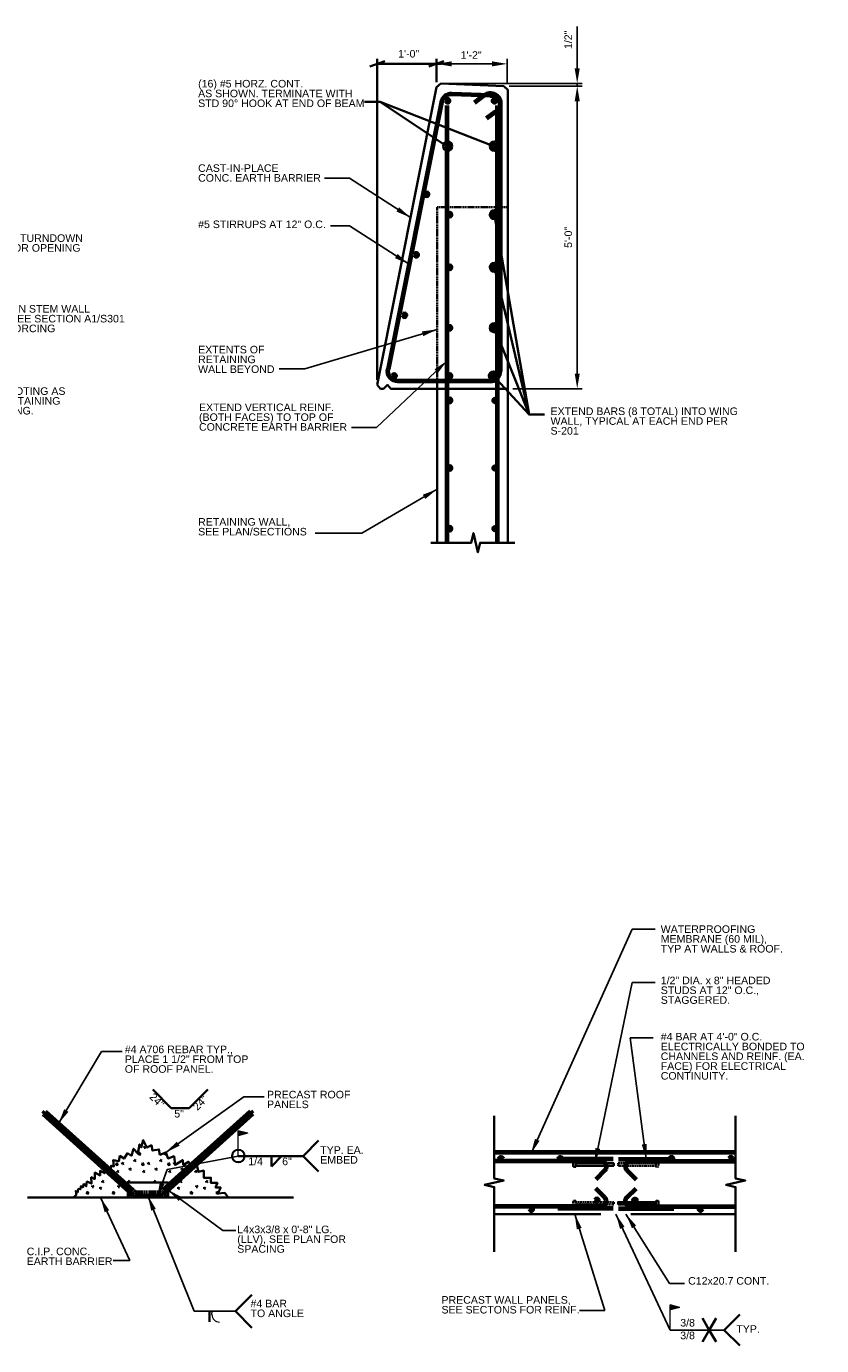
# Model space of a CAD drawing. Header units: inches. Extents: x -829 to 2226, y 10 to 4755.
# Tile 44 of 54: x 1710 to 1867, y 873 to 1134. Entities that reach past the tile are written whole.
import ezdxf
from ezdxf.enums import TextEntityAlignment as Align

# ---------------------------------------------------------------- set-up
doc = ezdxf.new("R2010")
doc.units = ezdxf.units.IN
doc.header["$LTSCALE"] = 0.5
doc.header["$MEASUREMENT"] = 0
doc.linetypes.add('DGN Style 2', pattern=[0.444281, 0.266568, -0.177712])
doc.linetypes.add('DGN Style 3', pattern=[0.621993, 0.444281, -0.177712])
for name, color, linetype, lineweight in [('G-ANNO-DIM', 7, 'Continuous', 0), ('G-ANNO-DIMS', 7, 'Continuous', 35), ('G-ANNO-TEXT', 7, 'Continuous', 35), ('Level 1', 7, 'Continuous', 0), ('S-REIN-RBAR', 7, 'Continuous', 70), ('S-WALL-LOAD', 7, 'Continuous', 35)]:
    doc.layers.add(name, color=color, linetype=linetype, lineweight=lineweight)
doc.styles.add('AEC_3 4_1 0 Scale', font='arial.ttf', dxfattribs={"height": 1.5})
doc.dimstyles.new("3 4 1'-0", dxfattribs={"dimtxt": 1.5, "dimasz": 3, "dimexe": 1, "dimexo": 1, "dimgap": 1, "dimtad": 1, "dimdec": 4, "dimzin": 15, "dimdsep": 46, "dimlunit": 4, "dimtxsty": 'AEC_3 4_1 0 Scale', "dimcen": 0.09, "dimadec": 4, "dimazin": 3, "dimtfac": 1, "dimtdec": 4, "dimtofl": 0, "dimtmove": 0, "dimatfit": 3, "dimfxl": 1, "dimfrac": 2, "dimtolj": 1, "dimtzin": 15, "dimarcsym": 0})

# ---------------------------------------------------------------- blocks, each defined once
blk = doc.blocks.new('REINFDOT')
for radius in [0.00313, 0.00187, 0.000625]:
    blk.add_circle((0, 0), radius)
blk = doc.blocks.new('REINF. DOT_1')
at = {"layer": 'S-REIN-RBAR', "extrusion": (0, 0, -1), "xscale": 100, "yscale": -100, "zscale": 100, "rotation": 90}
blk.add_blockref('REINFDOT', (-36.53, 24.59), dxfattribs=at)
blk = doc.blocks.new('REINF. DOT')
at = {"layer": 'S-REIN-RBAR', "xscale": 100, "yscale": 100, "zscale": 100, "rotation": 90.00000000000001}
blk.add_blockref('REINFDOT', (36.53, 24.59), dxfattribs=at)
blk = doc.blocks.new('*U514')
at = {"layer": 'G-ANNO-TEXT', "linetype": 'DGN Style 2'}
for p, q in [((-4, 0.38), (-4, -0.37)), ((-3.62, 0.5), (-3.87, 0.5)), ((-3.5, 0.38), (-3.5, -0.37)), ((4, 0.25), (-3.5, 0.25)), ((-3.62, -0.5), (-3.87, -0.5))]:
    blk.add_line(p, q, dxfattribs=at)
at = {"layer": 'G-ANNO-TEXT', "linetype": 'DGN Style 2', "elevation": 0, "flags": 128}
blk.add_lwpolyline([(4, 0.25), (4, -0.25), (-3.5, -0.25)], dxfattribs=at)
at = {"layer": 'G-ANNO-TEXT', "linetype": 'DGN Style 2', "extrusion": (0, 0, -1)}
for centre, start, end in [((3.87, 0.38), 0, 90), ((3.62, 0.38), 90, 180), ((3.87, -0.37), 270, 0), ((3.62, -0.37), 180, 270)]:
    blk.add_arc(centre, 0.125, start, end, dxfattribs=at)
blk = doc.blocks.new('*U515')
at = {"layer": 'G-ANNO-TEXT'}
for p, q in [((-4, -0.37), (-4, 0.38)), ((-3.62, 0.5), (-3.87, 0.5)), ((-3.5, -0.37), (-3.5, 0.38)), ((-3.62, -0.5), (-3.87, -0.5)), ((4, -0.25), (-3.5, -0.25))]:
    blk.add_line(p, q, dxfattribs=at)
at = {"layer": 'G-ANNO-TEXT', "elevation": 0, "flags": 128}
blk.add_lwpolyline([(4, -0.25), (4, 0.25), (-3.5, 0.25)], dxfattribs=at)
at = {"layer": 'G-ANNO-TEXT'}
for centre, start, end in [((-3.87, 0.38), 90, 180), ((-3.62, 0.38), 0, 90), ((-3.87, -0.37), 180, 270), ((-3.62, -0.37), 270, 0)]:
    blk.add_arc(centre, 0.125, start, end, dxfattribs=at)
blk = doc.blocks.new('all_around')
at = {"layer": 'G-ANNO-TEXT'}
blk.add_circle((0, 0), 0.0625, dxfattribs=at)
blk = doc.blocks.new('field')
at = {"layer": 'Level 1'}
for p, q in [((-0.094, 0.225), (0, 0.25)), ((-0.094, 0.225), (0, 0.2)), ((0, 0), (0, 0.25))]:
    blk.add_line(p, q, dxfattribs=at)
for points in [[(-0.002, 0.247), (-0.086, 0.225), (-0.002, 0.202)], [(-0.004, 0.245), (-0.078, 0.225), (-0.004, 0.205)], [(-0.006, 0.242), (-0.07, 0.225), (-0.006, 0.208)], [(-0.008, 0.24), (-0.063, 0.225), (-0.008, 0.21)], [(-0.01, 0.237), (-0.055, 0.225), (-0.01, 0.213)], [(-0.012, 0.234), (-0.047, 0.225), (-0.012, 0.215)], [(-0.014, 0.218), (-0.014, 0.232), (-0.04, 0.225)], [(-0.016, 0.221), (-0.016, 0.229), (-0.032, 0.225)], [(-0.018, 0.223), (-0.018, 0.227), (-0.024, 0.225)]]:
    blk.add_3dface(points, dxfattribs=at)
blk = doc.blocks.new('*U513')
at = {"layer": 'S-REIN-RBAR'}
for p, q in [((-20.75, 7.88), (-20.34, 8.34)), ((-20.75, 7.88), (-2.95, -8.15)), ((-20.34, 8.34), (-3, -7.27)), ((20.75, 7.88), (2.95, -8.15)), ((20.34, 8.34), (3, -7.27)), ((20.75, 7.88), (20.34, 8.34))]:
    blk.add_line(p, q, dxfattribs=at)
at = {"layer": 'S-REIN-RBAR', "linetype": 'DGN Style 3'}
for p, q in [((-2.61, -7.62), (-3, -7.27)), ((-2.35, -7.72), (2.35, -7.72)), ((2.61, -7.62), (3, -7.27)), ((-2.45, -8.34), (2.45, -8.34))]:
    blk.add_line(p, q, dxfattribs=at)
at = {"layer": 'S-REIN-RBAR', "linetype": 'DGN Style 3', "extrusion": (0, 0, -1)}
for centre, radius, start, end in [((2.35, -7.32), 0.394, 270, 312), ((2.45, -7.59), 0.75, 270, 312), ((-2.45, -7.59), 0.75, 228, 270)]:
    blk.add_arc(centre, radius, start, end, dxfattribs=at)
at = {"layer": 'S-REIN-RBAR', "linetype": 'DGN Style 3'}
blk.add_arc((2.35, -7.32), 0.394, 270, 312, dxfattribs=at)
blk = doc.blocks.new('*U516')
at = {"layer": 'S-REIN-RBAR'}
for p, q in [((-0.51, 26.85), (-11.09, -26.06)), ((9.21, 28.15), (1.53, 28.46)), ((11.13, 26.15), (11.13, -26.46)), ((9.13, -28.46), (-9.13, -28.46))]:
    blk.add_line(p, q, dxfattribs=at)
for centre, start, end in [((1.45, 26.46), 87.7094, 168.6901), ((9.13, -26.46), 270, 0)]:
    blk.add_arc(centre, 2, start, end, dxfattribs=at)
at = {"layer": 'S-REIN-RBAR', "extrusion": (0, 0, -1)}
for centre, start, end in [((-9.13, 26.15), 92.2906, 180), ((9.13, -26.46), 270, 11.3099)]:
    blk.add_arc(centre, 2, start, end, dxfattribs=at)
blk = doc.blocks.new('*D519')
at = {"layer": 'Defpoints', "color": 0, "transparency": 16777216}
for p in [(1804.98, 1126.89), (1790.96, 1122.25), (1804.98, 1121.94)]:
    blk.add_point(p, dxfattribs=at)
at = {"layer": 'G-ANNO-DIMS', "color": 0, "lineweight": -2, "transparency": 16777216}
for p, q in [((1790.96, 1123.25), (1790.96, 1127.89)), ((1804.98, 1122.94), (1804.98, 1127.89)), ((1793.96, 1126.89), (1801.98, 1126.89))]:
    blk.add_line(p, q, dxfattribs=at)
at = {"layer": 'G-ANNO-DIMS', "color": 0, "transparency": 16777216}
for points in [[(1793.96, 1127.39), (1793.96, 1126.39), (1790.96, 1126.89)], [(1801.98, 1127.39), (1801.98, 1126.39), (1804.98, 1126.89)]]:
    blk.add_solid(points, dxfattribs=at)
at = {"layer": 'G-ANNO-DIMS', "color": 0, "transparency": 16777216, "insert": (1797.85, 1128.64), "char_height": 1.5, "attachment_point": 5, "style": 'AEC_3 4_1 0 Scale'}
blk.add_mtext('\\A1;1\'-2"', dxfattribs=at)
blk = doc.blocks.new('*D520')
at = {"layer": 'Defpoints', "color": 0, "transparency": 16777216}
for p in [(1804.36, 1122.49), (1805.11, 1062.49), (1818.87, 1062.49)]:
    blk.add_point(p, dxfattribs=at)
at = {"layer": 'G-ANNO-DIMS', "color": 0, "lineweight": -2, "transparency": 16777216}
for p, q in [((1805.36, 1122.49), (1819.87, 1122.49)), ((1818.87, 1119.49), (1818.87, 1065.49)), ((1806.11, 1062.49), (1819.87, 1062.49))]:
    blk.add_line(p, q, dxfattribs=at)
at = {"layer": 'G-ANNO-DIMS', "color": 0, "transparency": 16777216}
for points in [[(1818.37, 1119.49), (1819.37, 1119.49), (1818.87, 1122.49)], [(1818.37, 1065.49), (1819.37, 1065.49), (1818.87, 1062.49)]]:
    blk.add_solid(points, dxfattribs=at)
at = {"layer": 'G-ANNO-DIMS', "color": 0, "transparency": 16777216, "insert": (1817.11, 1092.49), "char_height": 1.5, "attachment_point": 5, "rotation": 90, "style": 'AEC_3 4_1 0 Scale'}
blk.add_mtext('\\A1;5\'-0"', dxfattribs=at)
blk = doc.blocks.new('*D521')
at = {"layer": 'Defpoints', "color": 0, "transparency": 16777216}
for p in [(1791.86, 1122.99, 26.89), (1804.36, 1122.49, 26.89), (1818.87, 1122.99)]:
    blk.add_point(p, dxfattribs=at)
at = {"layer": 'G-ANNO-DIMS', "color": 0, "lineweight": -2, "transparency": 16777216}
for p, q in [((1818.87, 1125.99), (1818.87, 1134.32)), ((1792.86, 1122.99), (1819.87, 1122.99)), ((1805.36, 1122.49), (1819.87, 1122.49)), ((1818.87, 1122.49), (1818.87, 1122.99)), ((1818.87, 1119.49), (1818.87, 1116.49))]:
    blk.add_line(p, q, dxfattribs=at)
at = {"layer": 'G-ANNO-DIMS', "color": 0, "transparency": 16777216}
for points in [[(1818.37, 1125.99), (1819.37, 1125.99), (1818.87, 1122.99)], [(1818.37, 1119.49), (1819.37, 1119.49), (1818.87, 1122.49)]]:
    blk.add_solid(points, dxfattribs=at)
at = {"layer": 'G-ANNO-DIMS', "color": 0, "transparency": 16777216, "insert": (1817.1, 1131.65), "char_height": 1.5, "attachment_point": 5, "rotation": 90, "style": 'AEC_3 4_1 0 Scale'}
blk.add_mtext('\\A1;1/2"', dxfattribs=at)

msp = doc.modelspace()

# ---------------------------------------------------------------- hatches: boundary and pattern name
at = {"layer": 'G-ANNO-TEXT', "extrusion": (0, 0, -1)}
h = msp.add_hatch(dxfattribs=at)
h.set_pattern_fill('CONCRETE', color=5, style=0, pattern_type=2)
h.set_pattern_definition([(50.3968, (-1688.5532, 896.1006), (5.151378, 7.782795), [0.375, -40.03005]), (50.3968, (-1692.1395, 896.4143), (5.151378, 7.782795), [0.375, -40.03005]), (50.3968, (-1689.247, 899.8615), (5.151378, 7.782795), [0.375, -40.03005]), (352.1795, (-1692.1395, 896.4143), (-5.1513775, 3e-07), [0.3, -56.89713]), (352.1795, (-1688.5532, 896.10056), (-5.1513775, 3e-07), [0.3, -56.89713]), (352.1795, (-1689.24696, 899.8615), (-5.1513775, 3e-07), [0.3, -56.89713]), (100.2326, (-1691.8405, 896.3881), (-10.302756, 54.4795672), [0.3187, -86.67573]), (100.2326, (-1688.2542, 896.07435), (-10.302756, 54.4795672), [0.3187, -86.67573]), (100.2326, (-1688.94794, 899.8353), (-10.302756, 54.4795672), [0.3187, -86.67573]), (46.6028, (-1691.21477, 895.11007), (36.059646, 38.9139766), [0.5625, -74.41545]), (46.6028, (-1691.87766, 900.80826), (36.059646, 38.9139766), [0.5625, -74.41545]), (96.8622, (-1690.76992, 895.041), (-5.1513776, 38.9139765), [0.47805, -85.7504]), (96.8622, (-1691.4328, 900.7392), (-5.1513776, 38.9139765), [0.47805, -85.7504]), (351.4086, (-1691.2148, 895.1101), (-5.151378, 4e-07), [0.45, -51.64838]), (351.4086, (-1691.8777, 900.80826), (-5.151378, 4e-07), [0.45, -51.6484]), (20.6918, (-1690.2215, 893.864), (-5.15138, 9e-09), [0.375, -21.65133]), (20.6918, (-1689.0049, 897.4898), (-5.15138, 9e-09), [0.375, -21.65133]), (20.6918, (-1691.9894, 899.5029), (-5.15138, 9e-09), [0.375, -21.65133]), (20.6918, (-1687.7883, 901.1155), (-5.15138, 9e-09), [0.375, -21.65133]), (326.1196, (-1690.22146, 893.864), (-36.059645, 23.348385), [0.3, -55.54463]), (326.1196, (-1691.9894, 899.5029), (-36.059645, 23.348385), [0.3, -55.54463]), (326.1196, (-1689.0049, 897.4898), (-36.059645, 23.348385), [0.3, -55.54463]), (326.1196, (-1687.7883, 901.1155), (-36.059645, 23.348385), [0.3, -55.54463]), (71.688, (-1691.7405, 899.335), (5.15138, 7.7828), [0.3187, -16.07716]), (71.688, (-1689.9726, 893.6962), (5.15138, 7.7828), [0.3187, -16.07716]), (71.688, (-1688.756, 897.322), (5.15138, 7.7828), [0.3187, -16.07716]), (71.688, (-1687.5394, 900.9477), (5.15138, 7.7828), [0.3187, -16.07716])])
h.paths.add_polyline_path([(-1719.0329, 902.12328), (-1719.62167, 902.75569), (-1719.48778, 903.43151), (-1719.90283, 903.20401), (-1719.99656, 903.83298), (-1720.4051, 903.7721), (-1720.50083, 904.4145), (-1720.86683, 904.12739), (-1721.10783, 904.82328), (-1721.57979, 904.37497), (-1721.69694, 905.28832), (-1722.58731, 904.91361), (-1722.56387, 906.15483), (-1723.24336, 905.80354), (-1723.29022, 907.0916), (-1724.32117, 906.52954), (-1724.32117, 907.41947), (-1725.23496, 906.95108), (-1725.70334, 907.86488), (-1726.21904, 907.11502), (-1726.50021, 908.4265), (-1727.05383, 908.30781), (-1726.92196, 909.55062), (-1727.99976, 909.31643), (-1728.23395, 910.39423), (-1729.07757, 909.85507), (-1729.76049, 910.92363), (-1730.52945, 910.43218), (-1730.95201, 911.79887), (-1731.77208, 910.8621), (-1732.14697, 912.66538), (-1732.47499, 912.05648), (-1732.84988, 913.53189), (-1733.59966, 912.03306), (-1734.49922, 912.48306), (-1734.67747, 911.44758), (-1735.97604, 911.67112), (-1736.15678, 910.62117), (-1737.34855, 911.07287), (-1737.80025, 909.8811), (-1738.99202, 910.33281), (-1739.17613, 908.61385), (-1740.69912, 909.57404), (-1740.79284, 908.56701), (-1741.81207, 909.22861), (-1742.47366, 908.20938), (-1743.49907, 908.47919), (-1743.83273, 907.21111), (-1744.8709, 907.48428), (-1744.85804, 906.06701), (-1746.27531, 906.05415), (-1746.26608, 905.03654), (-1747.55138, 905.02488), (-1747.20109, 904.14663), (-1748.2086, 904.09979), (-1747.62284, 902.92883), (-1749.02867, 903.04593), (-1749.71, 902.12328), (-1737.77853, 902.12328), (-1737.77853, 905.12328), (-1729.77853, 905.12328), (-1729.77853, 902.12328)])
h = msp.add_hatch(dxfattribs=at)
h.set_pattern_fill('HATCH', color=5, style=0, pattern_type=2)
h.set_pattern_definition([(225, (-1824.0577, 900.5176), (0.1767767, -0.1767767), [])])
h.paths.add_polyline_path([(-1820.53674, 910.84253), (-1802.42139, 910.84253), (-1802.42139, 911.34253), (-1817.06724, 911.34253), (-1820.03674, 911.34253), (-1850.27547, 911.31203), (-1850.27547, 911.34253), (-1850.27547, 910.84253)])

# ---------------------------------------------------------------- linework, layer by layer
at = {"layer": 'G-ANNO-DIMS'}
for p, q in [((1777.75323, 1126.39124, 26.88707), (1780.75323, 1127.39124, 26.88707)), ((1779.25323, 1064.22317, 26.88707), (1779.25323, 1127.89124, 26.88707)), ((1792.45906, 1127.39124, 26.88707), (1789.45906, 1126.39124, 26.88707)), ((1790.95906, 1123.2523, 26.88707), (1790.95906, 1127.89124, 26.88707)), ((1790.95906, 1126.89124, 26.88707), (1779.25323, 1126.89124, 26.88707)), ((1791.92509, 1126.89124, 26.88707), (1790.95906, 1126.89124, 26.88707)), ((1734.73751, 923.56931), (1738.42924, 919.87758)), ((1745.68184, 923.56931), (1741.9901, 919.87758)), ((1738.42924, 919.87758), (1741.9901, 919.87758))]:
    msp.add_line(p, q, dxfattribs=at)
at = {"layer": 'G-ANNO-TEXT'}
for p, q in [((1779.82888, 1119.3807, 26.88707), (1776.71331, 1119.3807, 26.88707)), ((1801.62523, 1110.84205, 26.88707), (1779.82888, 1119.3807, 26.88707)), ((1802.63975, 1096.09486, 29.7229), (1809.33685, 1057.37135)), ((1802.64983, 1085.67504, 30.40677), (1809.33685, 1057.37135)), ((1802.82037, 1073.72424), (1809.33685, 1057.37135)), ((1764.54431, 910.36758), (1767.62918, 913.45246)), ((1751.70514, 910.36758), (1764.54431, 910.36758)), ((1758.2519, 908.30265), (1760.35937, 910.37131)), ((1758.2519, 910.36758), (1758.2519, 908.30265)), ((1764.54431, 910.36758), (1767.62918, 907.2827)), ((1820.03674, 911.34253, 1.75986), (1802.42139, 911.34253, 1.75986)), ((1833.03674, 911.34253, 1.75986), (1850.27547, 911.34253, 1.75986)), ((1709.94864, 902.12328), (1762.64598, 902.12328)), ((1751.1277, 879.58511), (1754.40996, 882.86656)), ((1745.99973, 879.58511), (1745.99973, 877.52019)), ((1751.1277, 879.58511), (1754.40996, 876.30366)), ((1848.01486, 875.86099), (1851.09974, 878.94587)), ((1845.05656, 875.86099), (1843.70353, 878.2045)), ((1845.05656, 875.86099), (1846.40959, 878.2045)), ((1845.05656, 875.86099), (1843.70353, 873.51748)), ((1845.05656, 875.86099), (1846.40959, 873.51748)), ((1848.01486, 875.86099), (1851.09974, 872.77611))]:
    msp.add_line(p, q, dxfattribs=at)
at = {"layer": 'G-ANNO-TEXT', "linetype": 'DGN Style 3'}
for p, q in [((1791.10615, 1098.48773, 26.88707), (1805.10615, 1098.48773, 26.88707)), ((1791.10615, 1062.48773, 26.88707), (1791.10615, 1098.48773, 26.88707)), ((1737.77853, 902.49828), (1729.77853, 902.49828))]:
    msp.add_line(p, q, dxfattribs=at)
at = {"layer": 'G-ANNO-TEXT', "flags": 128}
for points, elevation in [([(1792.40064, 1110.96935), (1779.82888, 1119.3807), (1776.71331, 1119.3807)], 26.88707), ([(1806.50283, 1031.96296), (1802.03549, 1031.96296), (1799.60822, 1031.96296), (1799.17671, 1030.06429), (1798.31368, 1033.86162), (1797.88217, 1031.96296), (1789.86193, 1031.96296)], -30.40676), ([(1802.42139, 918.34606), (1802.42139, 911.34935), (1802.42139, 905.92207), (1804.32006, 905.49056), (1800.52273, 904.62753), (1802.42139, 904.19602), (1802.42139, 891.39345)], -1.75984), ([(1850.27547, 918.34606), (1850.27547, 911.34935), (1850.27547, 905.92207), (1852.17414, 905.49056), (1848.37681, 904.62753), (1850.27547, 904.19602), (1850.27547, 891.39345)], -1.75984)]:
    msp.add_lwpolyline(points, dxfattribs=dict(at, elevation=elevation))
for points in [[(1802.8631, 1064.34658), (1809.33685, 1057.37135), (1812.37865, 1057.37135)], [(1736.77853, 902.12328), (1737.77853, 902.12328), (1737.77853, 905.12328), (1729.77853, 905.12328), (1729.77853, 902.12328), (1730.77853, 902.12328)]]:
    msp.add_lwpolyline(points, dxfattribs=at)
msp.add_lwpolyline([(1719.0329, 902.12328), (1719.62167, 902.75569), (1719.48778, 903.43151), (1719.90283, 903.20401), (1719.99656, 903.83298), (1720.4051, 903.7721), (1720.50083, 904.4145), (1720.86683, 904.12739), (1721.10783, 904.82328), (1721.57979, 904.37497), (1721.69694, 905.28832), (1722.58731, 904.91361), (1722.56387, 906.15483), (1723.24336, 905.80354), (1723.29022, 907.0916), (1724.32117, 906.52954), (1724.32117, 907.41947), (1725.23496, 906.95108), (1725.70334, 907.86488), (1726.21904, 907.11502), (1726.50021, 908.4265), (1727.05383, 908.30781), (1726.92196, 909.55062), (1727.99976, 909.31643), (1728.23395, 910.39423), (1729.07757, 909.85507), (1729.76049, 910.92363), (1730.52945, 910.43218), (1730.95201, 911.79887), (1731.77208, 910.8621), (1732.14697, 912.66538), (1732.47499, 912.05648), (1732.84988, 913.53189), (1733.59966, 912.03306), (1734.49922, 912.48306), (1734.67747, 911.44758), (1735.97604, 911.67112), (1736.15678, 910.62117), (1737.34855, 911.07287), (1737.80025, 909.8811), (1738.99202, 910.33281), (1739.17613, 908.61385), (1740.69912, 909.57404), (1740.79284, 908.56701), (1741.81207, 909.22861), (1742.47366, 908.20938), (1743.49907, 908.47919), (1743.83273, 907.21111), (1744.8709, 907.48428), (1744.85804, 906.06701), (1746.27531, 906.05415), (1746.26608, 905.03654), (1747.55138, 905.02488), (1747.20109, 904.14663), (1748.2086, 904.09979), (1747.62284, 902.92883), (1749.02867, 903.04593), (1749.71, 902.12328), (1737.77853, 902.12328), (1737.77853, 905.12328), (1729.77853, 905.12328), (1729.77853, 902.12328), (1719.0329, 902.12328)], close=True, dxfattribs=at)
at = {"layer": 'G-ANNO-TEXT', "elevation": 1.08944, "flags": 128}
msp.add_lwpolyline([(1820.53674, 910.84253), (1802.42139, 910.84253), (1802.42139, 911.34253), (1817.06724, 911.34253), (1820.03674, 911.34253), (1820.03674, 911.34253), (1850.27547, 911.31203), (1850.27547, 911.34253), (1850.27547, 910.84253), (1820.53674, 910.84253)], close=True, dxfattribs=at)
at = {"layer": 'G-ANNO-TEXT'}
for centre in [(1793.20897, 1110.56419, 30.40677), (1802.48566, 1110.56419, 30.40677), (1802.48566, 1096.98581, 30.40677), (1802.48566, 1086.56419, 30.40677), (1802.48566, 1074.56419, 30.40677), (1802.24801, 1065.00931, 30.40677)]:
    msp.add_circle(centre, 0.90418, dxfattribs=at)
msp.add_solid([(1735.61041, 902.12328), (1737.08083, 904.78558), (1736.1379, 905.11857)], dxfattribs=at)
at = {"layer": 'Level 1'}
for p in [(1746.48182, 879.58511), (1746.48182, 878.94157)]:
    msp.add_line(p, (1746.48182, 879.26334), dxfattribs=at)
msp.add_arc((1747.98182, 878.94157), 1.5, 180, 270, dxfattribs=at)
at = {"layer": 'S-REIN-RBAR'}
for p, q in [((1800.21992, 1120.4806, 26.88707), (1798.51176, 1119.19365, 26.88707)), ((1793.10615, 1031.96296, -26.88706), (1793.10615, 1118.64373, -26.88706)), ((1802.60343, 1117.31697, 26.88707), (1800.89528, 1116.03002, 26.88707)), ((1803.10615, 1031.96296, -26.88706), (1803.10615, 1118.64373, -26.88706)), ((1823.59974, 909.34353, 1.75986), (1802.42139, 909.34353, 1.75986)), ((1826.02857, 909.72442, 1.75986), (1815.02857, 909.72442, 1.75986)), ((1827.04492, 909.72442, 1.75986), (1838.04492, 909.72442, 1.75986)), ((1829.47374, 909.34353, 1.75986), (1850.27547, 909.34353, 1.75986)), ((1824.34726, 907.53886, -1.75986), (1822.54514, 905.73674, -1.75986)), ((1828.72623, 907.53886, -1.75986), (1830.52835, 905.73674, -1.75986)), ((1824.34726, 902.1472, -1.75986), (1822.54514, 903.94932, -1.75986)), ((1828.72623, 902.1472, -1.75986), (1830.52835, 903.94932, -1.75986)), ((1823.59974, 900.34253, 1.75986), (1802.42139, 900.34253, 1.75986)), ((1826.02857, 899.96154, 1.75986), (1815.02857, 899.96154, 1.75986)), ((1827.04492, 899.96154, 1.75986), (1838.04492, 899.96154, 1.75986)), ((1829.47374, 900.34253, 1.75986), (1850.27547, 900.34253, 1.75986))]:
    msp.add_line(p, q, dxfattribs=at)
at = {"layer": 'S-REIN-RBAR', "extrusion": (0, 0, -1)}
for centre, radius, start, end in [((-1801.63413, 1119.06638, -26.88707), 2, 45, 241.0103928), ((-1823.59974, 908.28638, 1.75986), 1.05715, 90, 225), ((-1829.47374, 901.39968, 1.75986), 1.05715, 270, 45)]:
    msp.add_arc(centre, radius, start, end, dxfattribs=at)
at = {"layer": 'S-REIN-RBAR'}
for centre, start, end in [((1829.47374, 908.28638, -1.75986), 90, 225), ((1823.59974, 901.39968, -1.75986), 270, 45)]:
    msp.add_arc(centre, 1.05715, start, end, dxfattribs=at)
at = {"layer": 'S-WALL-LOAD'}
for p, q in [((1790.95906, 1122.2523, 26.88707), (1779.25323, 1063.22317, 26.88707)), ((1790.95906, 1122.2523, 26.88707), (1791.85615, 1122.98773, 26.88707)), ((1804.35615, 1122.48773, 26.88707), (1791.85615, 1122.98773, 26.88707)), ((1804.35615, 1122.48773, 26.88707), (1805.10615, 1121.73773, 26.88707)), ((1805.10615, 1121.73773, 26.88707), (1805.10615, 1062.48773, 26.88707)), ((1779.85615, 1062.48773, 26.88707), (1779.25323, 1063.22317, 26.88707)), ((1780.49098, 1062.48773, 26.88707), (1779.85615, 1062.48773, 26.88707)), ((1805.10615, 1062.48773, 26.88707), (1781.96565, 1062.48773, 26.88707)), ((1791.10615, 1062.48773, 26.88707), (1791.10615, 1031.96296, 26.88707)), ((1805.10615, 1062.48773, 26.88707), (1805.10615, 1031.96296, 26.88707)), ((1823.56724, 910.84253, 1.75986), (1802.42139, 910.84253, 1.75986)), ((1829.50624, 910.84253, 1.75986), (1850.27547, 910.84253, 1.75986)), ((1823.56724, 898.84253, 1.75986), (1802.42139, 898.84253, 1.75986)), ((1829.50624, 898.84253, 1.75986), (1850.27547, 898.84253, 1.75986))]:
    msp.add_line(p, q, dxfattribs=at)
at = {"layer": 'S-WALL-LOAD', "elevation": 26.88707, "flags": 128}
msp.add_lwpolyline([(1780.49098, 1062.48773), (1781.24293, 1063.22492), (1781.96565, 1062.48773)], dxfattribs=at)

# ---------------------------------------------------------------- block references
at = {"layer": 'G-ANNO-TEXT'}
msp.add_blockref('*U515', (1822.09974, 908.6894, 1.75986), dxfattribs=at)
at = {"layer": 'G-ANNO-TEXT', "linetype": 'DGN Style 2', "extrusion": (0, 0, -1)}
msp.add_blockref('*U514', (-1830.97375, 908.68941, -1.75986), dxfattribs=at)
at = {"layer": 'G-ANNO-TEXT', "linetype": 'DGN Style 2'}
msp.add_blockref('*U514', (1822.09974, 900.99665, 1.75986), dxfattribs=at)
at = {"layer": 'G-ANNO-TEXT', "extrusion": (0, 0, -1)}
msp.add_blockref('*U515', (-1830.97375, 900.99664, -1.75986), dxfattribs=at)
at = {"layer": 'Level 1', "extrusion": (0, 0, -1), "xscale": 20, "yscale": 20, "zscale": 20}
for p in [(-1751.70514, 910.36758), (-1837.31762, 875.86099)]:
    msp.add_blockref('field', p, dxfattribs=at)
at = {"layer": 'Level 1', "xscale": 20, "yscale": 20, "zscale": 20}
msp.add_blockref('all_around', (1751.70514, 910.36758), dxfattribs=at)
at = {"layer": 'S-REIN-RBAR'}
for name, p in [('*U516', (1792.47594, 1092.44487, 26.88707)), ('REINF. DOT', (1765.95226, 1094.97477, 30.40677)), ('REINF. DOT', (1765.95226, 1085.97477, 30.40677)), ('REINF. DOT', (1765.95226, 1072.39638, 30.40677)), ('REINF. DOT', (1765.95226, 1061.97477, 30.40677)), ('REINF. DOT', (1765.95226, 1049.97477, 30.40677)), ('REINF. DOT', (1765.71461, 1040.41988, 30.40677)), ('*U513', (1733.77853, 910.84036))]:
    msp.add_blockref(name, p, dxfattribs=at)
at = {"layer": 'S-REIN-RBAR', "extrusion": (0, 0, -1)}
for p in [(-1829.74238, 1094.97477, -30.40677), (-1829.74238, 1085.97477, -30.40677), (-1825.57436, 1076.44623, -30.40677), (-1830.13955, 1072.39638, -30.40677), (-1823.49906, 1064.44623, -30.40677), (-1830.13955, 1061.97477, -30.40677), (-1821.17072, 1052.44623, -30.40677), (-1830.13955, 1049.97477, -30.40677), (-1819.12893, 1040.42006, -30.40677), (-1830.13955, 1040.42006, -30.40677)]:
    msp.add_blockref('REINF. DOT_1', p, dxfattribs=at)
for p, rotation in [((-1757.07274, 1084.74852, 26.88706), 180), ((-1757.07274, 1071.34323, 26.88706), 180), ((-1757.07274, 1059.34323, 26.88706), 180), ((-1862.14649, 946.37693, -1.75986), 270), ((-1873.90193, 946.37693, -1.75986), 270), ((-1785.17156, 863.30912, -1.75986), 90.00000000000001), ((-1798.17156, 865.05912, -1.75986), 90.00000000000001)]:
    msp.add_blockref('REINF. DOT_1', p, dxfattribs=dict(at, rotation=rotation))
at = {"layer": 'S-REIN-RBAR'}
for p, rotation in [((1839.13955, 1084.74852, -26.88706), 180), ((1839.13955, 1071.34323, -26.88706), 180), ((1839.13955, 1059.34323, -26.88706), 180), ((1779.17156, 946.37693, 1.75986), 270), ((1790.927, 946.37693, 1.75986), 270), ((1854.90193, 865.05912, 1.75986), 90.00000000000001), ((1867.90193, 863.30912, 1.75986), 90.00000000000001)]:
    msp.add_blockref('REINF. DOT', p, dxfattribs=dict(at, rotation=rotation))

# ---------------------------------------------------------------- texts
at = {"layer": 'G-ANNO-DIM', "color": 7, "linetype": 'Continuous', "style": 'AEC_3 4_1 0 Scale'}
msp.add_text('1\'-0"', height=1.5, dxfattribs=at).set_placement((1785.46943, 1128.89124, 26.88707), align=Align.MIDDLE_CENTER)
at = {"layer": 'G-ANNO-TEXT', "color": 7, "char_height": 1.5, "attachment_point": 1, "line_spacing_factor": 0.776524, "style": 'AEC_3 4_1 0 Scale'}
for s, insert, width in [('(16) #5 HORZ. CONT.\\PAS SHOWN. TERMINATE WITH STD 90%%D HOOK AT END OF BEAM', (1743.73989, 1123.70834, 30.40677), 33.2605549), ('CAST-IN-PLACE\\PCONC. EARTH BARRIER', (1743.73989, 1106.97433, 30.40677), 27.8047263), ('#5 STIRRUPS AT 12" O.C.', (1743.73989, 1095.82878, 30.40677), 30.3816984), ('FOUNDATION STEM WALL \\PFOOTING, SEE SECTION A1/S301 FOR REINFORCING', (1695.7834, 1079.06909, -3.51967), 38.1359163), ('EXTEND VERTICAL REINF. (BOTH FACES) TO TOP OF CONCRETE EARTH BARRIER', (1743.91593, 1059.54015, 30.40677), 32.6265974), ('EXTEND BARS (8 TOTAL) INTO WING WALL, TYPICAL AT EACH END PER S-201', (1813.58634, 1058.76949, 30.40677), 37.649321), ('#4 BAR AT 4\'-0" O.C.\\PELECTRICALLY BONDED TO CHANNELS AND REINF. (EA. FACE) FOR ELECTRICAL\\PCONTINUITY.', (1835.42742, 934.77526), 33.43217), ('PRECAST WALL PANELS, SEE SECTONS FOR REINF.', (1791.97217, 882.58712, -1.75984), 28.0391829)]:
    msp.add_mtext(s, dxfattribs=dict(at, insert=insert, width=width))
at = {"layer": 'G-ANNO-TEXT', "color": 7, "char_height": 1.5, "attachment_point": 1, "style": 'AEC_3 4_1 0 Scale'}
for s, insert, line_spacing_factor in [('EXTENTS OF TURNDOWN\\PSLAB AT DOOR OPENING', (1694.71379, 1093.09295, -3.51967), 0.776524), ('EXTENTS OF\\PRETAINING \\PWALL BEYOND', (1743.73989, 1070.99433, 30.40677), 0.776524), ("THICKEN FOOTING AS\\PREQ'D AT RETAINING\\PWALL FOOTING.", (1694.74789, 1062.76338, -3.51967), 0.776524), ('RETAINING WALL,\\PSEE PLAN/SECTIONS\\P', (1743.73989, 1036.83706, 30.40677), 0.776524), ('WATERPROOFING\\PMEMBRANE (60 MIL),\\PTYP AT WALLS & ROOF.', (1835.42742, 956.09482, -1.75984), 0.776524), ('1/2" DIA. x 8" HEADED\\PSTUDS AT 12" O.C., \\PSTAGGERED.', (1835.42742, 945.91918), 0.776524), ('#4 A706 REBAR TYP., \\PPLACE 1 1/2" FROM TOP\\POF ROOF PANEL.', (1729.21026, 932.25203), 0.776524), ('PRECAST ROOF\\PPANELS', (1757.39404, 923.29772), 0.776524), ('5"', (1739.01602, 919.49866), 0.6), ('1/4', (1753.67731, 910.04718), 0.6), ('TYP. EA. \\PEMBED', (1767.94217, 912.29483), 0.776524), ('6"', (1760.3955, 910.04718), 0.6), ('L4x3x3/8 x 0\'-8" LG.\\P(LLV), SEE PLAN FOR \\PSPACING', (1751.49865, 896.56924), 0.776524), ('C.I.P. CONC.\\PEARTH BARRIER', (1709.77059, 892.20335), 0.776524), ('C12x20.7 CONT.', (1840.85489, 886.36321, -1.75984), 0.6), ('#4 BAR\\PTO ANGLE', (1754.12646, 881.86857), 0.776524), ('3/8', (1839.28979, 878.05962), 0.6), ('TYP.', (1850.40334, 876.82566), 0.6), ('3/8', (1839.28979, 875.54059), 0.6)]:
    msp.add_mtext(s, dxfattribs=dict(at, insert=insert, line_spacing_factor=line_spacing_factor))
at = {"layer": 'G-ANNO-TEXT', "color": 7, "char_height": 1.5, "attachment_point": 1, "line_spacing_factor": 0.6, "style": 'AEC_3 4_1 0 Scale'}
for insert, rotation in [((1735.02951, 923.01024), 315), ((1742.53952, 920.33817), 45)]:
    msp.add_mtext('24"', dxfattribs=dict(at, insert=insert, rotation=rotation))

# ---------------------------------------------------------------- dimensions: what is measured, and where the dimension line sits
at = {"layer": 'G-ANNO-DIMS'}
dim = msp.add_linear_dim(base=(1818.87311, 1122.98773), p1=(1804.35615, 1122.48773, 26.88707), p2=(1791.85615, 1122.98773, 26.88707), angle=90, dimstyle="3 4 1'-0", override={"dimtofl": 1}, dxfattribs=at)
dim.commit()
dim.dimension.update_dxf_attribs({"geometry": '*D521', "text_midpoint": (1817.09753, 1131.65298)})
dim = msp.add_linear_dim(base=(1804.980514, 1126.891241, 26.887067), p1=(1790.959059, 1122.252296, 26.887067), p2=(1804.980514, 1121.942847, 26.887067), dimstyle="3 4 1'-0", dxfattribs=at)
dim.commit()
dim.dimension.update_dxf_attribs({"geometry": '*D519', "text_midpoint": (1797.850696, 1126.891241, 26.887067), "dimtype": 160})
dim = msp.add_linear_dim(base=(1818.87311, 1062.48773, 26.88707), p1=(1804.35615, 1122.48773, 26.88707), p2=(1805.10615, 1062.48773, 26.88707), angle=270, dimstyle="3 4 1'-0", dxfattribs=at)
dim.commit()
dim.dimension.update_dxf_attribs({"geometry": '*D520', "text_midpoint": (1817.10725, 1092.48773, 26.88707)})

# ---------------------------------------------------------------- leaders
at = {"layer": 'G-ANNO-TEXT'}
for points in [[(1785.83302, 1096.40313, 26.88707), (1773.74126, 1104.20556, 26.88707), (1768.77191, 1104.20556, 26.88707)], [(1785.53941, 1087.15404, 26.88707), (1773.74126, 1094.7964, 26.88707), (1769.97901, 1094.7964, 26.88707)], [(1791.10615, 1074.23621, 26.88707), (1764.9057, 1066.39776, 26.88707), (1759.8084, 1066.39776, 26.88707)], [(1793.10615, 1068.03684, 26.88707), (1779.11847, 1054.76322, 26.88707), (1774.12816, 1054.76322, 26.88707)], [(1791.10615, 1042.55851, 26.88707), (1776.15975, 1033.85686, 26.88707), (1766.96881, 1033.85686, 26.88707)], [(1809.71811, 910.84253), (1829.77502, 955.3418), (1834.30785, 955.3418)], [(1822.34974, 908.93941), (1829.77502, 944.78576), (1834.30785, 944.78576)], [(1832.54492, 909.72442), (1829.39586, 933.79853), (1833.92869, 933.79853)], [(1716.07874, 916.80923), (1724.60468, 931.08279), (1728.66707, 931.08279)], [(1737.34855, 911.07287), (1752.78846, 922.12848), (1756.85085, 922.12848)], [(1735.61041, 902.12328), (1737.57954, 907.69935), (1751.70514, 910.36758)], [(1733.77853, 902.49828), (1742.94543, 879.58511), (1751.1277, 879.58511)], [(1737.77853, 903.62328), (1748.63207, 895.60657), (1751.18158, 895.60657)], [(1724.40571, 902.12328), (1730.20347, 889.62351), (1726.88777, 889.62351)], [(1818.37405, 898.84253, -1.75984), (1824.33453, 879.73028, -1.75984), (1819.34418, 879.73028, -1.75984)], [(1826.53674, 898.84253), (1837.31762, 875.86099), (1848.01486, 875.86099)], [(1828.53863, 898.84253), (1837.19423, 885.09376), (1840.11062, 885.09376)]]:
    msp.add_leader(points, dimstyle="3 4 1'-0", override={"dimgap": 2}, dxfattribs=at)

doc.saveas('drawing.dxf')
